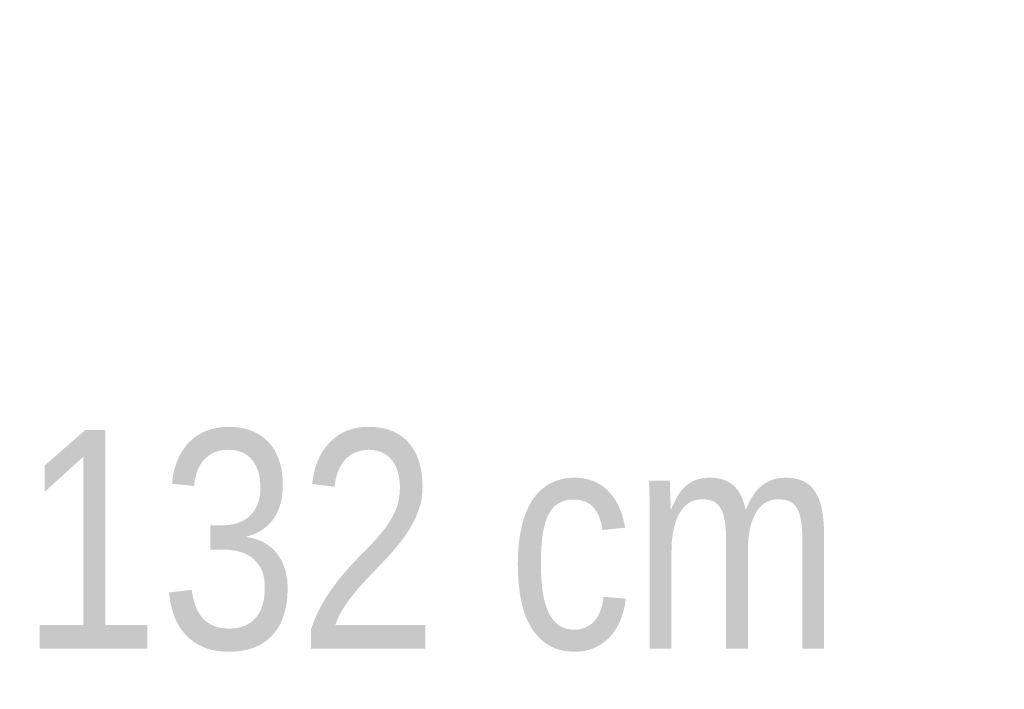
# Model space of a CAD drawing. Header units: millimetres. Extents: x 0 to 30, y 0 to 35.5.
# Tile 4 of 132: x 13.4 to 14.5, y 9.2 to 9.9. Entities that reach past the tile are written whole.
import ezdxf

# ---------------------------------------------------------------- set-up
doc = ezdxf.new("R2010")
doc.units = ezdxf.units.MM
doc.linetypes.add('DASHED2', pattern=[9.524999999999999, 6.35, -3.175])
doc.layers.add('hatch', color=252, linetype='Continuous', lineweight=0)
doc.layers.add('TEXTO', color=7, linetype='DASHED2', lineweight=0)
doc.styles.add('Erika', font='techl___.ttf', dxfattribs={"height": 0.25})

msp = doc.modelspace()

# ---------------------------------------------------------------- hatches: boundary and pattern name
at = {"layer": 'hatch', "linetype": 'Continuous'}
h = msp.add_hatch(dxfattribs=at)
h.set_pattern_fill('AR-CONC', color=256, scale=0.1)
h.set_pattern_definition([(49.99999999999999, (-570.9308624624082, -2763.710799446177), (0.7172601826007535, -0.06275213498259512), [0.07500000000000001, -0.8250000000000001]), (355, (-570.9308624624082, -2763.710799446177), (-0.138751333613, 0.7521921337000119), [0.06, -0.66]), (100.45144446, (-570.8710907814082, -2763.716028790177), (0.578508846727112, 0.6894399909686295), [0.06374019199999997, -0.7011421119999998]), (46.18420000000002, (-570.9308624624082, -2763.510799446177), (1.067241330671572, -0.1655192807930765), [0.1125, -1.2375]), (96.63563549, (-570.8419257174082, -2763.524592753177), (0.9346619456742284, 0.9741186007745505), [0.09561034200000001, -1.05171376]), (351.1841639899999, (-570.9308624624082, -2763.510799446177), (0.9346619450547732, 0.9741186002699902), [0.09000000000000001, -0.990000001]), (21, (-570.8308624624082, -2763.560799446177), (0.5969070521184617, -0.4026188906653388), [0.07500000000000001, -0.8250000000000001]), (326.0000000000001, (-570.8308624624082, -2763.560799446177), (0.2433153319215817, 0.7251500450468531), [0.06, -0.66]), (71.45144474, (-570.7811202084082, -2763.594351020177), (0.8402223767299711, 0.3225311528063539), [0.06374019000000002, -0.701142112]), (37.50000000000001, (-570.9308624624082, -2763.710799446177), (0.01215985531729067, 0.3328938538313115), [0, -0.652, 0, -0.67, 0, -0.6625000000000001]), (7.499999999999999, (-570.9308624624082, -2763.710799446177), (0.2630695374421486, 0.3944117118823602), [0, -0.382, 0, -0.637, 0, -0.2525]), (327.5, (-571.1538624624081, -2763.710799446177), (0.533822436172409, -0.02255487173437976), [0, -0.25, 0, -0.78, 0, -1.035]), (317.5, (-571.2538624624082, -2763.710799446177), (0.5831861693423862, 0.1001049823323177), [0, -0.325, 0, -0.518, 0, -0.735])])
h.paths.add_polyline_path([(19.68332639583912, 12.44282171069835), (9.903148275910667, 12.44282171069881), (9.903148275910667, 12.22132898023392, -0.1532882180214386), (9.970576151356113, 12.24249819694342), (10.13992988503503, 12.24249819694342, -0.1690682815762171), (10.20970989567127, 12.22132898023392, 0.1586911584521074), (10.27713777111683, 12.1993757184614), (10.44649150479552, 12.1993757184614, 0.1469625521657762), (10.51783960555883, 12.2221130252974, -0.1512227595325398), (10.583699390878, 12.24249819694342), (10.75226907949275, 12.24249819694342, -0.1690682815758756), (10.82204909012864, 12.22132898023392, 0.1586911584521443), (10.88947696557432, 12.1993757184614), (11.05883069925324, 12.1993757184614, 0.1469625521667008), (11.13017880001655, 12.2221130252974, -0.1512227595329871), (11.1960385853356, 12.24249819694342), (11.36539231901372, 12.24249819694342, -0.1690682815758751), (11.43517232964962, 12.22132898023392, 0.1586911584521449), (11.50260020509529, 12.1993757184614), (11.6574491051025, 12.1993757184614, 0.1678056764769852), (11.74251799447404, 12.2221130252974, -0.1495219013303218), (11.80916182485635, 12.24249819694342), (11.97773151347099, 12.24249819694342, -0.1690682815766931), (12.04751152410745, 12.22132898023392, 0.1586911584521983), (12.1149393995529, 12.1993757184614), (12.27018032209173, 12.1993757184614, 0.1718169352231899), (12.3556412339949, 12.2221130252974, -0.1512227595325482), (12.42150101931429, 12.24249819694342), (12.57713396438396, 12.24249819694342, -0.1882755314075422), (12.65985071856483, 12.22132898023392, 0.1569552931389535), (12.72806263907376, 12.1993757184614), (12.89663232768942, 12.1993757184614, 0.1469625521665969), (12.96798042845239, 12.2221130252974, -0.151222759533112), (13.03384021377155, 12.24249819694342), (13.18947315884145, 12.24249819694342, -0.1929552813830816), (13.27297395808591, 12.22132898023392, 0.1586911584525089), (13.34040183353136, 12.1993757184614), (13.49564275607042, 12.1993757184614, 0.1718169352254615), (13.58110366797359, 12.2221130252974, -0.151222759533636), (13.64696345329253, 12.24249819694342), (13.80220437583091, 12.24249819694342, -0.1923727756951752), (13.88531315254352, 12.22132898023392, 0.1586911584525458), (13.95274102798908, 12.1993757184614), (14.12209476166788, 12.1993757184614, 0.1469625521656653), (14.19344286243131, 12.2221130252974, -0.1512227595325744), (14.25930264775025, 12.24249819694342), (14.42865638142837, 12.24249819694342, -0.1690682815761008), (14.49843639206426, 12.22132898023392, 0.1586911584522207), (14.56586426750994, 12.1993757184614), (14.73443395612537, 12.1993757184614, 0.1435658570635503), (14.80578205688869, 12.2221130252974, -0.1495219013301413), (14.87242588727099, 12.24249819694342), (15.02727478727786, 12.24249819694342, -0.1929552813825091), (15.11077558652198, 12.22132898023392, 0.1586911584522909), (15.17820346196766, 12.1993757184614), (15.34755719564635, 12.1993757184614, 0.1469625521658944), (15.41890529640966, 12.2221130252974, -0.1512227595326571), (15.48476508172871, 12.24249819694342), (15.65411881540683, 12.24249819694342, -0.1639663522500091), (15.72311478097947, 12.22132898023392, 0.1569552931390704), (15.7913267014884, 12.1993757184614), (15.94617560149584, 12.1993757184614, 0.1712277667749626), (16.03124449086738, 12.2221130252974, -0.1512227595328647), (16.09710427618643, 12.24249819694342), (16.26645800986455, 12.24249819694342, -0.1690682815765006), (16.33623802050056, 12.22132898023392, 0.1586911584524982), (16.40366589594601, 12.1993757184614), (16.57301962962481, 12.1993757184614, 0.1469625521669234), (16.64436773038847, 12.2221130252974, -0.1512227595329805), (16.71022751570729, 12.24249819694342), (16.87879720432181, 12.24249819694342, -0.1690682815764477), (16.94857721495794, 12.22132898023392, 0.1586911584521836), (17.01600509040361, 12.1993757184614), (17.18535882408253, 12.1993757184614, 0.1469625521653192), (17.25670692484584, 12.2221130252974, -0.1512227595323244), (17.32256671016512, 12.24249819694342), (17.47819965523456, 12.24249819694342, -0.1929552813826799), (17.56170045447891, 12.22132898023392, 0.1586911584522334), (17.62912832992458, 12.1993757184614), (17.79769801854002, 12.1993757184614, 0.1435658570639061), (17.86904611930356, 12.2221130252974, -0.1495219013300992), (17.93568994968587, 12.24249819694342), (18.0959607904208, 12.24249819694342, -0.148347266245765), (18.17403964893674, 12.22132898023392, 0.1407453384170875), (18.25048404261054, 12.1993757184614), (18.41082125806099, 12.1993757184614, 0.1469625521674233), (18.48216935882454, 12.2221130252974, -0.1512227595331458), (18.54802914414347, 12.24249819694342), (18.71738287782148, 12.24249819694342, -0.1639663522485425), (18.78637884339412, 12.22132898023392, 0.1569552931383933), (18.85459076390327, 12.1993757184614), (19.02316045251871, 12.1993757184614, 0.1120209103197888), (19.09450855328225, 12.2221130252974, -0.1336925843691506), (19.16938485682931, 12.24249819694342), (19.32972207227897, 12.24249819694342, -0.169068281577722), (19.39950208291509, 12.22132898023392, 0.1586911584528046), (19.46692995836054, 12.1993757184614), (19.63628369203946, 12.1993757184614, 0.08064099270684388), (19.68332639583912, 12.20800021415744)])
h.paths.add_polyline_path([(5.415585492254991, 5.446933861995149), (7.752420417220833, 5.446933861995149), (7.752420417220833, 5.859075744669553), (5.415585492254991, 5.859075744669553)], flags=9)
h.paths.add_polyline_path([(2.835242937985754, 5.447070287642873), (5.062528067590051, 5.447070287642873), (5.062528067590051, 5.859212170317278), (2.835242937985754, 5.859212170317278)], flags=9)
h.paths.add_polyline_path([(6.253013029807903, 29.55380223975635), (10.15253274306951, 29.55380223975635), (10.15253274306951, 30.04261227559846), (6.253013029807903, 30.04261227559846)], flags=9)
h.paths.add_polyline_path([(14.21421845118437, 13.05434198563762), (15.32259016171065, 13.05434198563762), (15.32259016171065, 13.54065777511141), (14.21421845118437, 13.54065777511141)], flags=9)
h.paths.add_polyline_path([(13.33071556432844, 9.121942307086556), (14.44634056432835, 9.121942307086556), (14.44634056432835, 9.608258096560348), (13.33071556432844, 9.608258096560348)], flags=9)
h.paths.add_polyline_path([(13.3157799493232, 7.189754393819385), (14.43140494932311, 7.189754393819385), (14.43140494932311, 7.676070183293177), (13.3157799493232, 7.676070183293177)], flags=9)
h.paths.add_polyline_path([(20.56995413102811, 9.859103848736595), (21.7881613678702, 9.859103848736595), (21.7881613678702, 10.34541963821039), (20.56995413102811, 10.34541963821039)], flags=9)
h.paths.add_polyline_path([(20.56822715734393, 10.23902088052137), (21.47661531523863, 10.23902088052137), (21.47661531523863, 10.72533666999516), (20.56822715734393, 10.72533666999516)], flags=9)
h.paths.add_polyline_path([(20.56995413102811, 12.08542444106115), (21.7881613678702, 12.08542444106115), (21.7881613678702, 12.57174023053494), (20.56995413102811, 12.57174023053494)], flags=9)
h.paths.add_polyline_path([(20.56822715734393, 11.70550740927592), (21.47661531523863, 11.70550740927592), (21.47661531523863, 12.19182319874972), (20.56822715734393, 12.19182319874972)], flags=9)
h.paths.add_polyline_path([(20.57271728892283, 10.91273865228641), (22.24719097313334, 10.91273865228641), (22.24719097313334, 11.3990544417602), (20.57271728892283, 11.3990544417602)], flags=9)
h.paths.add_polyline_path([(20.70544191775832, 20.08894268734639), (21.7039781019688, 20.08894268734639), (21.7039781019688, 20.57525847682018), (20.70544191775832, 20.57525847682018)], flags=9)
h.paths.add_polyline_path([(19.42252613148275, 17.43257247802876), (20.25527284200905, 17.43257247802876), (20.25527284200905, 17.91888826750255), (19.42252613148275, 17.91888826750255)], flags=9)
h.paths.add_polyline_path([(18.66647212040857, 15.47460984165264), (19.49921883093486, 15.47460984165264), (19.49921883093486, 15.96092563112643), (18.66647212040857, 15.96092563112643)], flags=9)
h.paths.add_polyline_path([(4.835873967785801, 13.58108029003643), (5.668620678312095, 13.58108029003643), (5.668620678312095, 14.06739607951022), (4.835873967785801, 14.06739607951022)], flags=9)
h.paths.add_polyline_path([(20.73588898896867, 14.35089859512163), (21.73787912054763, 14.35089859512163), (21.73787912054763, 14.83721438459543), (20.73588898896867, 14.83721438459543)], flags=9)
h.paths.add_polyline_path([(3.416353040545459, 15.61913854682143), (4.418343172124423, 15.61913854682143), (4.418343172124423, 16.10545433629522), (3.416353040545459, 16.10545433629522)], flags=9)
h.paths.add_polyline_path([(17.00936788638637, 22.63855517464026), (19.82951591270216, 22.63855517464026), (19.82951591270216, 23.51862096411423), (17.00936788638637, 23.51862096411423)], flags=9)
h.paths.add_polyline_path([(15.86712330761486, 24.20784043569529), (15.86712330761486, 25.42604767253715), (15.38080751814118, 25.42604767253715), (15.38080751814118, 24.20784043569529)], flags=9)
h.paths.add_polyline_path([(15.48720627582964, 24.20611346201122), (15.48720627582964, 25.1145016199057), (15.00089048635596, 25.1145016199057), (15.00089048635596, 24.20611346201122)], flags=9)
h.paths.add_polyline_path([(13.64080271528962, 24.20784043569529), (13.64080271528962, 25.42604767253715), (13.15448692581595, 25.42604767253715), (13.15448692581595, 24.20784043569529)], flags=9)
h.paths.add_polyline_path([(14.02071974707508, 24.20611346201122), (14.02071974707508, 25.1145016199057), (13.5344039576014, 25.1145016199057), (13.5344039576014, 24.20611346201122)], flags=9)
h.paths.add_polyline_path([(14.81348850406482, 24.21060359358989), (14.81348850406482, 25.07823517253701), (14.32717271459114, 25.07823517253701), (14.32717271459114, 24.21060359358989)], flags=9)
h.paths.add_polyline_path([(17.29867968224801, 18.13990936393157), (18.5168869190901, 18.13990936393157), (18.5168869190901, 18.62622515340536), (17.29867968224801, 18.62622515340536)], flags=9)
h.paths.add_polyline_path([(17.29695270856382, 18.51982639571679), (18.20534086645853, 18.51982639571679), (18.20534086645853, 19.00614218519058), (17.29695270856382, 19.00614218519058)], flags=9)
h.paths.add_polyline_path([(17.29867968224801, 20.36622995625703), (18.5168869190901, 20.36622995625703), (18.5168869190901, 20.85254574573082), (17.29867968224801, 20.85254574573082)], flags=9)
h.paths.add_polyline_path([(17.29695270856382, 19.98631292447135), (18.20534086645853, 19.98631292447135), (18.20534086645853, 20.47262871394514), (17.29695270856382, 20.47262871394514)], flags=9)
h.paths.add_polyline_path([(17.30144284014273, 19.19354416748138), (18.97591652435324, 19.19354416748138), (18.97591652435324, 19.67985995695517), (17.30144284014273, 19.67985995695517)], flags=9)
h.paths.add_polyline_path([(16.38756954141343, 14.30381649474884), (17.60577677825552, 14.30381649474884), (17.60577677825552, 14.79013228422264), (16.38756954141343, 14.79013228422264)], flags=9)
h.paths.add_polyline_path([(16.38584256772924, 14.68373352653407), (17.29423072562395, 14.68373352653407), (17.29423072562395, 15.17004931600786), (16.38584256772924, 15.17004931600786)], flags=9)
h.paths.add_polyline_path([(16.38756954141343, 16.53013708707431), (17.60577677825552, 16.53013708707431), (17.60577677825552, 17.0164528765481), (16.38756954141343, 17.0164528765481)], flags=9)
h.paths.add_polyline_path([(16.38584256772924, 16.15022005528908), (17.29423072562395, 16.15022005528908), (17.29423072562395, 16.63653584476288), (16.38584256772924, 16.63653584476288)], flags=9)
h.paths.add_polyline_path([(16.39033269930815, 15.35745129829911), (18.06480638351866, 15.35745129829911), (18.06480638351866, 15.8437670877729), (16.39033269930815, 15.8437670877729)], flags=9)
h.paths.add_polyline_path([(9.419009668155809, 24.30208161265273), (9.419009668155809, 25.52028884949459), (8.93269387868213, 25.52028884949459), (8.93269387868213, 24.30208161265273)], flags=9)
h.paths.add_polyline_path([(9.03909263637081, 24.30035463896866), (9.03909263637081, 25.20874279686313), (8.552776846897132, 25.20874279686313), (8.552776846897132, 24.30035463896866)], flags=9)
h.paths.add_polyline_path([(7.192689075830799, 24.30208161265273), (7.192689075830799, 25.52028884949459), (6.70637328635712, 25.52028884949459), (6.70637328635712, 24.30208161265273)], flags=9)
h.paths.add_polyline_path([(7.572606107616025, 24.30035463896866), (7.572606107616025, 25.20874279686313), (7.086290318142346, 25.20874279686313), (7.086290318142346, 24.30035463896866)], flags=9)
h.paths.add_polyline_path([(8.36537486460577, 24.30484477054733), (8.36537486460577, 25.17247634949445), (7.879059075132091, 25.17247634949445), (7.879059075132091, 24.30484477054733)], flags=9)
h.paths.add_polyline_path([(14.53671226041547, 4.486871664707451), (15.90274227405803, 4.486871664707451), (15.90274227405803, 4.837192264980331), (14.53671226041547, 4.837192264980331)], flags=9)
h.paths.add_polyline_path([(8.410594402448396, 4.837807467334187), (13.32992516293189, 4.837807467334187), (13.32992516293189, 6.384497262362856), (8.410594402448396, 6.384497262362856)], flags=9)
h.paths.add_polyline_path([(17.22020340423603, 6.620624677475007), (18.49486234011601, 6.620624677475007), (18.49486234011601, 7.012159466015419), (17.22020340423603, 7.012159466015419)], flags=9)
h.paths.add_polyline_path([(17.87735105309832, 6.064668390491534), (18.34514095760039, 6.064668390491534), (18.34514095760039, 6.414988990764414), (17.87735105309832, 6.414988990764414)], flags=9)
h.paths.add_polyline_path([(21.00083722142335, 4.468379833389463), (22.85187476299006, 4.468379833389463), (22.85187476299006, 6.653602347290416), (21.00083722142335, 6.653602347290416)], flags=9)
h.paths.add_polyline_path([(17.87619143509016, 4.484552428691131), (19.68960207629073, 4.484552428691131), (19.68960207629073, 4.834873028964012), (17.87619143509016, 4.834873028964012)], flags=9)
h.paths.add_polyline_path([(4.247754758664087, 27.43638564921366), (8.700994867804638, 27.43638564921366), (8.700994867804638, 27.74549206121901), (4.247754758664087, 27.74549206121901)], flags=9)
h.paths.add_polyline_path([(13.87598343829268, 6.62608193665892), (15.37161781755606, 6.62608193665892), (15.37161781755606, 7.017616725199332), (13.87598343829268, 7.017616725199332)], flags=9)
h.paths.add_polyline_path([(20.91004806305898, 6.358224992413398), (22.18470699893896, 6.358224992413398), (22.18470699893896, 6.749759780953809), (20.91004806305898, 6.749759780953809)], flags=9)
h.paths.add_polyline_path([(17.23951445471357, 5.154277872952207), (19.3842074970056, 5.154277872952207), (19.3842074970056, 5.545812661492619), (17.23951445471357, 5.545812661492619)], flags=9)
h.paths.add_polyline_path([(13.86898480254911, 5.154277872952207), (14.96660417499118, 5.154277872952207), (14.96660417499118, 5.545812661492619), (13.86898480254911, 5.545812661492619)], flags=9)
h.paths.add_polyline_path([(19.05846151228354, 25.62268665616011), (20.44887761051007, 25.62268665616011), (20.44887761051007, 25.93179306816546), (19.05846151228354, 25.93179306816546)], flags=9)
h.paths.add_polyline_path([(19.06050789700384, 25.97680174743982), (20.67213818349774, 25.97680174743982), (20.67213818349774, 26.28590815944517), (19.06050789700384, 26.28590815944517)], flags=9)
h.paths.add_polyline_path([(19.06449834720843, 26.37012867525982), (19.95457338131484, 26.37012867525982), (19.95457338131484, 26.67923508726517), (19.06449834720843, 26.67923508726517)], flags=9)
h.paths.add_polyline_path([(19.06572617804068, 26.72680174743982), (20.14181758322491, 26.72680174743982), (20.14181758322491, 27.03590815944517), (19.06572617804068, 27.03590815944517)], flags=9)
h.paths.add_polyline_path([(19.0603032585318, 27.12012867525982), (20.04348879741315, 27.12012867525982), (20.04348879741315, 27.42923508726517), (19.0603032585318, 27.42923508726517)], flags=9)
h.paths.add_polyline_path([(19.05958702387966, 27.47680174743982), (20.29857065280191, 27.47680174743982), (20.29857065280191, 27.78590815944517), (19.05958702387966, 27.78590815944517)], flags=9)
h.paths.add_polyline_path([(3.07370470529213, 25.62012867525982), (5.000273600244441, 25.62012867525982), (5.000273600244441, 25.92923508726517), (3.07370470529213, 25.92923508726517)], flags=9)
h.paths.add_polyline_path([(3.074625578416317, 25.97680174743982), (5.000989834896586, 25.97680174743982), (5.000989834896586, 26.28590815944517), (3.074625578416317, 26.28590815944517)], flags=9)
h.paths.add_polyline_path([(3.079434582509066, 26.37002635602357), (3.818077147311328, 26.37002635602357), (3.818077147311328, 26.67913276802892), (3.079434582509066, 26.67913276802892)], flags=9)
h.paths.add_polyline_path([(3.07994617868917, 26.72680174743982), (3.934925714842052, 26.72680174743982), (3.934925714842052, 27.03590815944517), (3.07994617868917, 27.03590815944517)], flags=9)
h.paths.add_polyline_path([(3.073909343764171, 27.12268665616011), (3.812551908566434, 27.12268665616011), (3.812551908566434, 27.43179306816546), (3.073909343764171, 27.43179306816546)], flags=9)
h.paths.add_polyline_path([(3.074318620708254, 27.47680174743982), (4.150410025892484, 27.47680174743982), (4.150410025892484, 27.78590815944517), (3.074318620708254, 27.78590815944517)], flags=9)
edge = h.paths.add_edge_path()
edge.add_arc((19.62255529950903, 10.2915915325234), 0.1230092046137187, 271.2818348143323, 304.7867363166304)
edge.add_line((19.69273493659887, 10.1905663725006), (19.69273493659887, 9.96828959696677))
edge.add_line((19.69273493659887, 9.96828959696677), (9.903148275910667, 9.968289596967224))
edge.add_line((9.903148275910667, 9.968289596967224), (9.903148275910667, 10.20389513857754))
edge.add_arc((9.984799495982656, 9.8298666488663), 0.3828370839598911, 91.77694187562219, 102.31459637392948, ccw=False)
edge.add_line((9.97292828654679, 10.21251963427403), (10.12409526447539, 10.21251963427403))
edge.add_arc((10.12652425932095, 10.09053256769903), 0.1220112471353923, 55.07214621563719, 91.14071735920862, ccw=False)
edge.add_arc((10.26616114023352, 10.29049011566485), 0.1218770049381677, 235.0721462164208, 269.999999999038)
edge.add_line((10.26616114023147, 10.16861311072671), (10.43551487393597, 10.16861311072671))
edge.add_arc((10.43494264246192, 10.28342654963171), 0.1148148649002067, 270.2855604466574, 305.3522173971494)
edge.add_arc((10.57272275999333, 10.08920827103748), 0.1233113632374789, 90.00000000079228, 125.3522173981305, ccw=False)
edge.add_line((10.57272275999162, 10.21251963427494), (10.73643445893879, 10.21251963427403))
edge.add_arc((10.73886345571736, 10.09053256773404), 0.1220112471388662, 55.0666041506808, 91.14071826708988, ccw=False)
edge.add_arc((10.87850033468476, 10.29049011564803), 0.1218770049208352, 235.0776951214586, 270.0000000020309)
edge.add_line((10.87850033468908, 10.16861311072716), (11.04785406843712, 10.16861311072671))
edge.add_arc((11.04728183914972, 10.28342654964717), 0.1148148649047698, 270.2855593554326, 305.3460535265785)
edge.add_arc((11.18506195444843, 10.0892082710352), 0.1233113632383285, 90, 125.35795570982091, ccw=False)
edge.add_line((11.18506195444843, 10.21251963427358), (11.34955769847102, 10.21251963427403))
edge.add_arc((11.35198669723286, 10.09053256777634), 0.1220112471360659, 55.06425515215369, 91.14071919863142, ccw=False)
edge.add_arc((11.49162357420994, 10.29049011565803), 0.1218770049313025, 235.0800474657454, 270.0000000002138)
edge.add_line((11.49162357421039, 10.16861311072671), (11.64294427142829, 10.16861311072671))
edge.add_arc((11.65701359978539, 10.28710206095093), 0.119321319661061, 263.2284286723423, 305.3395685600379)
edge.add_arc((11.79740114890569, 10.08920827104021), 0.1233113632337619, 89.9999999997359, 125.36445401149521, ccw=False)
edge.add_line((11.79740114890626, 10.21251963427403), (11.94950589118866, 10.21251963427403))
edge.add_arc((11.96231864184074, 10.08765822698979), 0.1255170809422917, 55.07214621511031, 95.85894362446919, ccw=False)
edge.add_arc((12.10396276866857, 10.29049011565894), 0.12187700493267, 235.0721462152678, 269.9999999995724)
edge.add_line((12.10396276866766, 10.16861311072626), (12.27331650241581, 10.16861311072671))
edge.add_arc((12.27274427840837, 10.28342654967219), 0.1148148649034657, 270.2855567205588, 305.3409106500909)
edge.add_arc((12.41052438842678, 10.08920827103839), 0.1233113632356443, 90, 125.3627422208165, ccw=False)
edge.add_line((12.41052438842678, 10.21251963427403), (12.57046958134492, 10.21251963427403))
edge.add_arc((12.57763938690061, 10.09217359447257), 0.1205594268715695, 54.69975155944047, 93.4094566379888, ccw=False)
edge.add_arc((12.71630196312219, 10.28801197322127), 0.119398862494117, 234.6997515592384, 270.0000000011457)
edge.add_line((12.71630196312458, 10.16861311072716), (12.87703120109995, 10.16861311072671))
edge.add_arc((12.88436095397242, 10.28444502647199), 0.1160635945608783, 266.379195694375, 305.342559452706)
edge.add_arc((13.02286358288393, 10.08920827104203), 0.1233113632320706, 89.99999999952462, 125.36130584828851, ccw=False)
edge.add_line((13.02286358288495, 10.21251963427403), (13.18320079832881, 10.21251963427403))
edge.add_arc((13.18937177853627, 10.08993608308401), 0.1227387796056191, 55.0671506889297, 92.88189480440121, ccw=False)
edge.add_arc((13.32942520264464, 10.29049011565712), 0.1218770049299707, 235.0771776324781, 270.0000000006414)
edge.add_line((13.32942520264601, 10.16861311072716), (13.48074589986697, 10.16861311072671))
edge.add_arc((13.49538949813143, 10.28739775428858), 0.1196838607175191, 262.9721187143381, 305.3522173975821)
edge.add_arc((13.63598682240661, 10.08920827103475), 0.1233113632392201, 90.00000000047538, 125.3522173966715, ccw=False)
edge.add_line((13.63598682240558, 10.21251963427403), (13.79969852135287, 10.21251963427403))
edge.add_arc((13.80212751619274, 10.09053256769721), 0.1220112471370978, 55.07214621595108, 91.14071735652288, ccw=False)
edge.add_arc((13.94176439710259, 10.2904901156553), 0.1218770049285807, 235.0721462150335, 270.0000000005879)
edge.add_line((13.94176439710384, 10.16861311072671), (14.11111813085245, 10.16861311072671))
edge.add_arc((14.11054590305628, 10.28342654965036), 0.1148148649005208, 270.285558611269, 305.3442580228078)
edge.add_arc((14.2483260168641, 10.0892082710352), 0.1233113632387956, 90.00000000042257, 125.3596269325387, ccw=False)
edge.add_line((14.24832601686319, 10.21251963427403), (14.41282176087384, 10.21251963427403))
edge.add_arc((14.41525076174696, 10.09053256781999), 0.1220112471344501, 55.062374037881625, 91.14072019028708, ccw=False)
edge.add_arc((14.55488763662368, 10.29049011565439), 0.1218770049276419, 235.0819314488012, 270.0000000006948)
edge.add_line((14.55488763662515, 10.16861311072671), (14.72345732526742, 10.16861311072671))
edge.add_arc((14.72288509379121, 10.2834265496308), 0.114814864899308, 270.2855604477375, 305.3522173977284)
edge.add_arc((14.86066521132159, 10.08920827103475), 0.1233113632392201, 90.00000000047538, 125.3522173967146, ccw=False)
edge.add_line((14.86066521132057, 10.21251963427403), (15.01276995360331, 10.21251963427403))
edge.add_arc((15.02558270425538, 10.08765822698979), 0.1255170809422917, 55.07214621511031, 95.85894362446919, ccw=False)
edge.add_arc((15.16722683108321, 10.29049011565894), 0.12187700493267, 235.0721462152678, 269.9999999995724)
edge.add_line((15.1672268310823, 10.16861311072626), (15.3365805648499, 10.16861311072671))
edge.add_arc((15.33600833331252, 10.28342654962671), 0.1148148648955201, 270.2855604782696, 305.35221739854)
edge.add_arc((15.47378845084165, 10.08920827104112), 0.1233113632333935, 89.99999999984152, 125.352217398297, ccw=False)
edge.add_line((15.47378845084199, 10.21251963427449), (15.62510914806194, 10.21251963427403))
edge.add_arc((15.63908495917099, 10.08960526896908), 0.1237063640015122, 54.693002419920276, 96.48687934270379, ccw=False)
edge.add_arc((15.77956602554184, 10.28801197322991), 0.119398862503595, 234.7067451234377, 269.9999999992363)
edge.add_line((15.77956602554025, 10.16861311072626), (15.94029526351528, 10.16861311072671))
edge.add_arc((15.94762501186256, 10.2844450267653), 0.116063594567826, 266.379197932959, 305.3490252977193)
edge.add_arc((16.08612764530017, 10.08920827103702), 0.1233113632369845, 90.00000000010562, 125.3552216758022, ccw=False)
edge.add_line((16.08612764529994, 10.21251963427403), (16.23744834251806, 10.21251963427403))
edge.add_arc((16.25085350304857, 10.08738380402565), 0.1258517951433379, 55.06434170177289, 96.11448511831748, ccw=False)
edge.add_arc((16.39268926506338, 10.29049011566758), 0.1218770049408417, 235.0802065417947, 269.9999999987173)
edge.add_line((16.39268926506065, 10.16861311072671), (16.56204299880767, 10.16861311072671))
edge.add_arc((16.56147076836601, 10.28342654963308), 0.1148148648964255, 270.2855599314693, 305.3479415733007)
edge.add_arc((16.69925088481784, 10.08920827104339), 0.1233113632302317, 89.9999999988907, 125.35619819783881, ccw=False)
edge.add_line((16.69925088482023, 10.21251963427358), (16.86296258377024, 10.21251963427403))
edge.add_arc((16.86539158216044, 10.09053256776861), 0.1220112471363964, 55.06464618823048, 91.14071902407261, ccw=False)
edge.add_arc((17.00502845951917, 10.29049011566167), 0.1218770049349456, 235.0796558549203, 269.9999999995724)
edge.add_line((17.00502845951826, 10.16861311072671), (17.17438219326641, 10.16861311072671))
edge.add_arc((17.17380996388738, 10.28342654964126), 0.1148148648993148, 270.2855594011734, 305.3461840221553)
edge.add_arc((17.31159007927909, 10.08920827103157), 0.1233113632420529, 90.00000000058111, 125.3578342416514, ccw=False)
edge.add_line((17.31159007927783, 10.21251963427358), (17.47608582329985, 10.21251963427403))
edge.add_arc((17.4785148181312, 10.09053256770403), 0.1220112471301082, 55.072146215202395, 91.14071735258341, ccw=False)
edge.add_arc((17.61815169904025, 10.29049011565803), 0.1218770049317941, 235.0721462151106, 269.9999999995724)
edge.add_line((17.61815169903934, 10.16861311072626), (17.78672138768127, 10.16861311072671))
edge.add_arc((17.78614915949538, 10.28342654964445), 0.1148148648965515, 270.2855588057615, 305.3447372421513)
edge.add_arc((17.92392927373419, 10.08920827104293), 0.1233113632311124, 89.99999999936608, 125.3591808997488, ccw=False)
edge.add_line((17.92392927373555, 10.21251963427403), (18.0884250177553, 10.21251963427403))
edge.add_arc((18.09085401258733, 10.09053256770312), 0.1220112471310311, 55.07214621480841, 91.1407173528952, ccw=False)
edge.add_arc((18.23049089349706, 10.29049011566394), 0.1218770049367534, 235.0721462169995, 269.9999999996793)
edge.add_line((18.23049089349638, 10.16861311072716), (18.39984462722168, 10.16861311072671))
edge.add_arc((18.39927239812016, 10.28342654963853), 0.1148148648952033, 270.2855592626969, 305.3458379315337)
edge.add_arc((18.53705251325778, 10.08920827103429), 0.1233113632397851, 90.00000000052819, 125.35815639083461, ccw=False)
edge.add_line((18.53705251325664, 10.21251963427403), (18.70403758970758, 10.21251963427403))
edge.add_arc((18.70482989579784, 10.09310910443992), 0.1194131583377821, 54.69975155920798, 90.38016018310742, ccw=False)
edge.add_arc((18.84283008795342, 10.28801197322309), 0.1193988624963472, 234.6997515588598, 270.0000000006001)
edge.add_line((18.84283008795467, 10.16861311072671), (19.01218382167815, 10.16861311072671))
edge.add_arc((19.01161159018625, 10.2834265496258), 0.114814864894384, 270.285560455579, 305.3522173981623)
edge.add_arc((19.14939170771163, 10.08920827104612), 0.1233113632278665, 89.99999999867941, 125.35221739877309, ccw=False)
edge.add_line((19.14939170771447, 10.21251963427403), (19.30071240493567, 10.21251963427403))
edge.add_arc((19.31411756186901, 10.0873838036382), 0.1258517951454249, 55.072146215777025, 96.1144834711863, ccw=False)
edge.add_arc((19.45595332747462, 10.2904901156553), 0.1218770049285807, 235.0721462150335, 270.0000000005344)
edge.add_line((19.45595332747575, 10.16861311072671), (19.62530706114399, 10.16861311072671))
edge = h.paths.add_edge_path()
edge.add_line((9.90314827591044, 11.47570212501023), (19.56336750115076, 11.47570212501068))
edge.add_arc((19.5633675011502, 11.41062638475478), 0.06507574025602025, 0, 89.99999999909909, ccw=False)
edge.add_line((19.62844324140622, 11.41062638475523), (19.62844324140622, 10.67275408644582))
edge.add_line((19.62844324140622, 10.67275408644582), (19.68332639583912, 10.67275408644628))
edge.add_line((19.68332639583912, 10.67275408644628), (19.68332639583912, 11.73835722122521))
edge.add_line((19.68332639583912, 11.73835722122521), (19.0137519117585, 11.73835722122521))
edge.add_line((19.0137519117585, 11.73835722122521), (19.0137519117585, 11.60820574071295))
edge.add_arc((18.89653717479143, 12.01720191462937), 0.4254611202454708, 254.00815910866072, 285.99184089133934, ccw=False)
edge.add_line((18.77932243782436, 11.60820574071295), (18.77932243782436, 11.73835722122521))
edge.add_line((18.77932243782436, 11.73835722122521), (18.71816692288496, 11.73835722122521))
edge.add_line((18.71816692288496, 11.73835722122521), (18.71816692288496, 11.86929274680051))
edge.add_arc((18.60095218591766, 11.4796579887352), 0.4068839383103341, 73.25701376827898, 106.742986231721)
edge.add_line((18.48373744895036, 11.86929274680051), (18.48373744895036, 11.73835722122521))
edge.add_line((18.48373744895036, 11.73835722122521), (15.36245405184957, 11.73835722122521))
edge.add_line((15.36245405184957, 11.73835722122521), (15.36245405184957, 11.60820574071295))
edge.add_arc((15.24523931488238, 12.01720191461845), 0.4254611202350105, 254.008159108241, 285.99184089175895, ccw=False)
edge.add_line((15.1280245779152, 11.60820574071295), (15.1280245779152, 11.73835722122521))
edge.add_line((15.1280245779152, 11.73835722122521), (14.45845009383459, 11.73835722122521))
edge.add_line((14.45845009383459, 11.73835722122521), (14.45845009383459, 11.86929274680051))
edge.add_arc((14.34123535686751, 11.47965798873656), 0.4068839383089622, 73.2570137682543, 106.7429862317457)
edge.add_line((14.22402061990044, 11.86929274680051), (14.22402061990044, 11.73835722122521))
edge.add_line((14.22402061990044, 11.73835722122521), (11.10273722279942, 11.73835722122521))
edge.add_line((11.10273722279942, 11.73835722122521), (11.10273722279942, 11.60820574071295))
edge.add_arc((10.98552248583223, 12.01720191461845), 0.4254611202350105, 254.008159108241, 285.99184089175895, ccw=False)
edge.add_line((10.86830774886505, 11.60820574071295), (10.86830774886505, 11.73835722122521))
edge.add_line((10.86830774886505, 11.73835722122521), (10.80715223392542, 11.73835722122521))
edge.add_line((10.80715223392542, 11.73835722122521), (10.80715223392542, 11.86929274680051))
edge.add_arc((10.68993749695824, 11.47965798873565), 0.4068839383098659, 73.25701376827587, 106.7429862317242)
edge.add_line((10.57272275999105, 11.86929274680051), (10.57272275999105, 11.73835722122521))
edge.add_line((10.57272275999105, 11.73835722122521), (9.903148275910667, 11.73835722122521))
edge.add_line((9.903148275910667, 11.73835722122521), (9.90314827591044, 11.47570212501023))
edge = h.paths.add_edge_path()
edge.add_line((19.43243197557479, 10.94246558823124), (9.903148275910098, 10.94246558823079))
edge.add_line((9.903148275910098, 10.94246558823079), (9.903148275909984, 10.67275408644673))
edge.add_line((9.903148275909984, 10.67275408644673), (10.5821313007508, 10.67275408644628))
edge.add_line((10.5821313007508, 10.67275408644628), (10.5821313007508, 10.80368961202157))
edge.add_arc((10.6993460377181, 10.3946934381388), 0.4254611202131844, 74.00815910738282, 105.99184089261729, ccw=False)
edge.add_line((10.8165607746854, 10.80368961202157), (10.8165607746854, 10.67275408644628))
edge.add_line((10.8165607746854, 10.67275408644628), (10.8777162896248, 10.67275408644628))
edge.add_line((10.8777162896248, 10.67275408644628), (10.8777162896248, 10.54260260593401))
edge.add_arc((10.9949310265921, 10.93223736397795), 0.4068839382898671, 253.2570137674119, 286.742986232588)
edge.add_line((11.1121457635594, 10.54260260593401), (11.1121457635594, 10.67275408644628))
edge.add_line((11.1121457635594, 10.67275408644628), (14.23342916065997, 10.67275408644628))
edge.add_line((14.23342916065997, 10.67275408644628), (14.23342916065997, 10.80368961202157))
edge.add_arc((14.35064389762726, 10.3946934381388), 0.4254611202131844, 74.00815910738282, 105.99184089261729, ccw=False)
edge.add_line((14.46785863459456, 10.80368961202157), (14.46785863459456, 10.67275408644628))
edge.add_line((14.46785863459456, 10.67275408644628), (15.13743311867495, 10.67275408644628))
edge.add_line((15.13743311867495, 10.67275408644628), (15.13743311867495, 10.54260260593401))
edge.add_arc((15.25464785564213, 10.921684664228), 0.3967902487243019, 252.8180373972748, 287.1819626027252)
edge.add_line((15.37186259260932, 10.54260260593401), (15.37186259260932, 10.67275408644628))
edge.add_line((15.37186259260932, 10.67275408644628), (18.49314598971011, 10.67275408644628))
edge.add_line((18.49314598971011, 10.67275408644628), (18.49314598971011, 10.80368961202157))
edge.add_arc((18.61036072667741, 10.3946934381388), 0.4254611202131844, 74.00815910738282, 105.99184089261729, ccw=False)
edge.add_line((18.72757546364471, 10.80368961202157), (18.72757546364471, 10.67275408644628))
edge.add_line((18.72757546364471, 10.67275408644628), (18.78873097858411, 10.67275408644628))
edge.add_line((18.78873097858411, 10.67275408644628), (18.78873097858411, 10.54260260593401))
edge.add_arc((18.90594571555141, 10.93223736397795), 0.4068839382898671, 253.2570137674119, 286.742986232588)
edge.add_line((19.02316045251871, 10.54260260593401), (19.02316045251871, 10.67275408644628))
edge.add_line((19.02316045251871, 10.67275408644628), (19.58453671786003, 10.67275408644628))
edge.add_line((19.58453671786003, 10.67275408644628), (19.58453671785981, 11.41062638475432))
edge.add_arc((19.56336750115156, 11.41062638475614), 0.02116921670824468, 0, 90.00000000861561)
edge.add_line((19.5633675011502, 11.43179560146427), (9.90314827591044, 11.43179560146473))
edge.add_line((9.90314827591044, 11.43179560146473), (9.903148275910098, 10.9863721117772))
edge.add_line((9.903148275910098, 10.9863721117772), (19.4324319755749, 10.98637211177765))
edge.add_line((19.4324319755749, 10.98637211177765), (19.43243197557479, 10.94246558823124))

# ---------------------------------------------------------------- texts
at = {"layer": 'TEXTO', "linetype": 'ByBlock', "lineweight": 0, "insert": (13.436751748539, 9.474590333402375), "char_height": 0.23625, "attachment_point": 1, "style": 'Erika'}
msp.add_mtext('132 cm ', dxfattribs=at)

doc.saveas('drawing.dxf')
